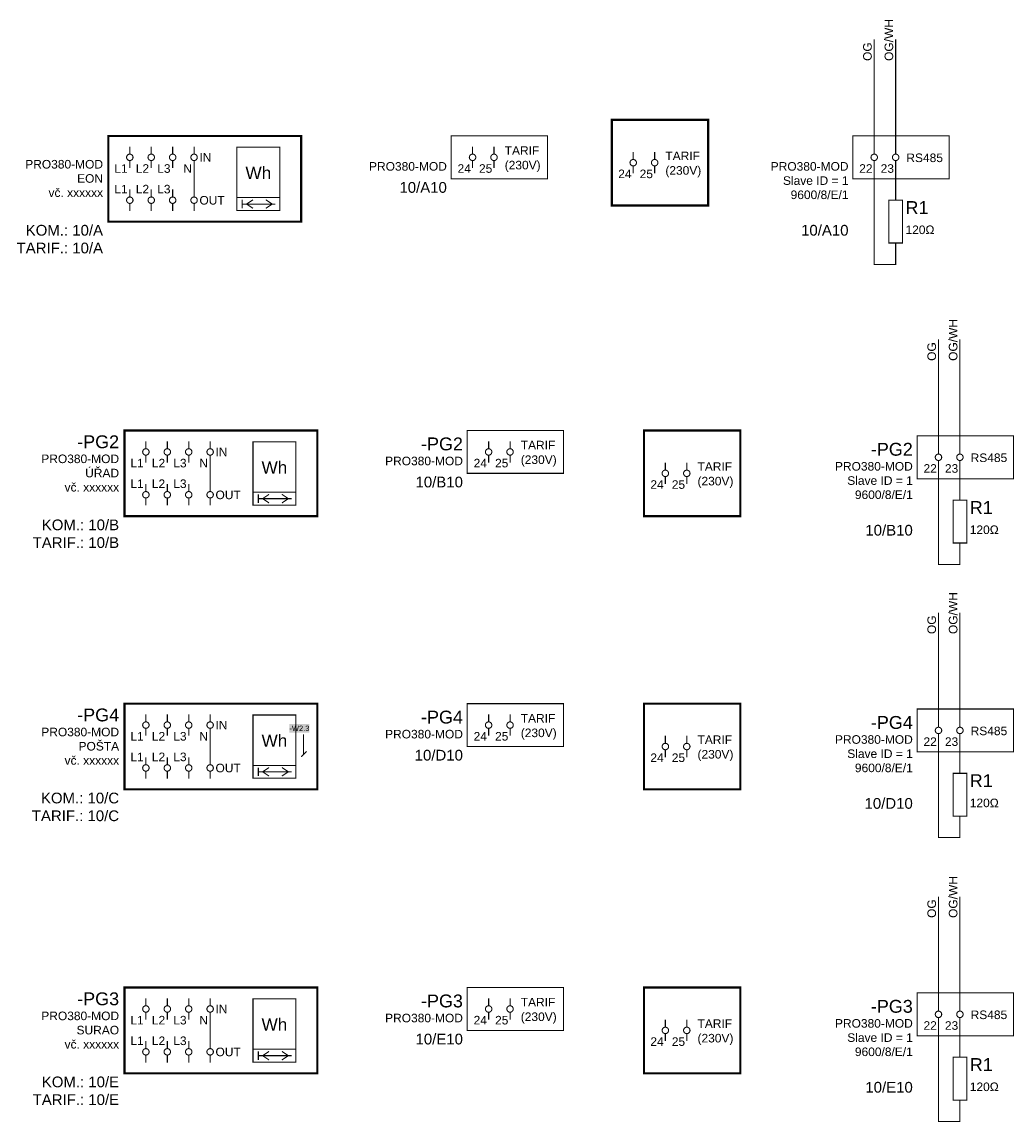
# Model space of a CAD drawing. Extents: x -12025 to 67388, y -49512 to 1533.
# Tile 4 of 4: x 44233 to 67388, y -24138 to 1533. Entities that reach past the tile are written whole.
import ezdxf
from ezdxf.enums import TextEntityAlignment as Align

# ---------------------------------------------------------------- set-up
doc = ezdxf.new("R2010")
doc.units = 0
doc.header["$MEASUREMENT"] = 0
doc.linetypes.add('vodič', pattern=[0])
doc.layers.add('0 (Pozadí)', color=254, linetype='Continuous')
doc.layers.add('Zakladni', color=7, linetype='Continuous')
doc.styles.add('Arial', font='txt')
doc.styles.add('Arial_B', font='txt')

# ---------------------------------------------------------------- blocks, each defined once
blk = doc.blocks.new('PRO380-MOD')
at = {"color": 7, "linetype": 'vodič', "const_width": 50}
blk.add_lwpolyline([(0, -2000), (4500, -2000), (4500, 0), (0, 0)], close=True, dxfattribs=at)
at = {"color": 7, "linetype": 'Continuous', "const_width": 25}
for points in [[(500, -250), (500, -425)], [(1000, -250), (1000, -425)], [(1500, -250), (1500, -425)], [(2000, -250), (2000, -425)], [(500, -575), (500, -750)], [(1000, -575), (1000, -750)], [(1500, -575), (1500, -750)], [(2000, -575), (2000, -750)], [(2000, -1250), (2000, -750)], [(500, -1250), (500, -1425)], [(1000, -1250), (1000, -1425)], [(1500, -1250), (1500, -1425)], [(2000, -1250), (2000, -1425)], [(3125, -1690), (3125, -1490)], [(3225, -1590), (3375, -1490)], [(3825, -1590), (3675, -1490)], [(500, -1575), (500, -1750)], [(1000, -1575), (1000, -1750)], [(1500, -1575), (1500, -1750)], [(2000, -1575), (2000, -1750)], [(3125, -1590), (3900, -1590)], [(3375, -1690), (3225, -1590)], [(3675, -1690), (3825, -1590)]]:
    blk.add_lwpolyline(points, dxfattribs=at)
for points in [[(3000, -1440), (4000, -1440), (4000, -265), (3000, -265)], [(3000, -1740), (4000, -1740), (4000, -1440), (3000, -1440)]]:
    blk.add_lwpolyline(points, close=True, dxfattribs=at)
for points in [[(500, -425, 0.414214), (425, -500)], [(425, -500, 0.414214), (500, -575)], [(575, -500, 0.414214), (500, -425)], [(500, -575, 0.414214), (575, -500)], [(1000, -425, 0.414214), (925, -500)], [(925, -500, 0.414214), (1000, -575)], [(1075, -500, 0.414214), (1000, -425)], [(1000, -575, 0.414214), (1075, -500)], [(1500, -425, 0.414214), (1425, -500)], [(1425, -500, 0.414214), (1500, -575)], [(1575, -500, 0.414214), (1500, -425)], [(1500, -575, 0.414214), (1575, -500)], [(2000, -425, 0.414214), (1925, -500)], [(1925, -500, 0.414214), (2000, -575)], [(2075, -500, 0.414214), (2000, -425)], [(2000, -575, 0.414214), (2075, -500)], [(500, -1425, 0.414214), (425, -1500)], [(425, -1500, 0.414214), (500, -1575)], [(575, -1500, 0.414214), (500, -1425)], [(500, -1575, 0.414214), (575, -1500)], [(1000, -1425, 0.414214), (925, -1500)], [(925, -1500, 0.414214), (1000, -1575)], [(1075, -1500, 0.414214), (1000, -1425)], [(1000, -1575, 0.414214), (1075, -1500)], [(1500, -1425, 0.414214), (1425, -1500)], [(1425, -1500, 0.414214), (1500, -1575)], [(1575, -1500, 0.414214), (1500, -1425)], [(1500, -1575, 0.414214), (1575, -1500)], [(2000, -1425, 0.414214), (1925, -1500)], [(1925, -1500, 0.414214), (2000, -1575)], [(2075, -1500, 0.414214), (2000, -1425)], [(2000, -1575, 0.414214), (2075, -1500)]]:
    blk.add_lwpolyline(points, format="xyb", dxfattribs=at)
at = {"color": 7, "linetype": 'Continuous', "style": 'Arial'}
for s, height, p in [('IN', 200, (2125, -602)), ('Wh', 286.5, (3200, -1007)), ('OUT', 200, (2125, -1602))]:
    blk.add_text(s, height=height, dxfattribs=at).set_placement(p)
for s, p in [('PRO380-MOD', (-125, -761)), ('L1', (450, -861)), ('L2', (950, -861)), ('L3', (1450, -861)), ('N', (1950, -861)), ('EON', (-125, -1093)), ('vč. xxxxxx', (-125, -1424)), ('L1', (450, -1342)), ('L2', (950, -1342)), ('L3', (1450, -1342))]:
    blk.add_text(s, height=200, dxfattribs=at).set_placement(p, align=Align.RIGHT)
at = {"color": 1, "linetype": 'Continuous', "style": 'Arial'}
for s, p in [('KOM.: 10/A', (-125, -2327)), ('TARIF.: 10/A', (-125, -2741))]:
    blk.add_text(s, height=250, dxfattribs=at).set_placement(p, align=Align.RIGHT)
blk = doc.blocks.new('Komunikační svorky')
at = {"color": 7, "linetype": 'vodič', "const_width": 25}
blk.add_lwpolyline([(-500, -1250), (1750, -1250), (1750, -250), (-500, -250)], close=True, dxfattribs=at)
at = {"color": 7, "linetype": 'Continuous', "const_width": 25}
for points in [[(0, -500), (0, -675)], [(500, -500), (500, -675)], [(0, -825), (0, -1000)], [(500, -825), (500, -1000)]]:
    blk.add_lwpolyline(points, dxfattribs=at)
for points in [[(0, -675, 0.414214), (-75, -750)], [(-75, -750, 0.414214), (0, -825)], [(0, -825, 0.414214), (75, -750)], [(75, -750, 0.414214), (0, -675)], [(500, -675, 0.414214), (425, -750)], [(425, -750, 0.414214), (500, -825)], [(575, -750, 0.414214), (500, -675)], [(500, -825, 0.414214), (575, -750)]]:
    blk.add_lwpolyline(points, format="xyb", dxfattribs=at)
at = {"color": 7, "linetype": 'Continuous', "style": 'Arial'}
for s, p in [('RS485', (750, -861)), ('22', (-350, -1111)), ('23', (150, -1111))]:
    blk.add_text(s, height=200, dxfattribs=at).set_placement(p)
for s, p in [('PRO380-MOD', (-600, -1061)), ('Slave ID = 1', (-600, -1393)), ('9600/8/E/1', (-600, -1724))]:
    blk.add_text(s, height=200, dxfattribs=at).set_placement(p, align=Align.RIGHT)
at = {"color": 1, "linetype": 'Continuous', "style": 'Arial'}
blk.add_text('10/A10', height=250, dxfattribs=at).set_placement((-600, -2577), align=Align.RIGHT)
blk = doc.blocks.new('R1')
at = {"color": 7, "linetype": 'Continuous', "const_width": 25}
for points in [[(0, 500), (0, 700)], [(0, -500), (0, -700)]]:
    blk.add_lwpolyline(points, dxfattribs=at)
blk.add_lwpolyline([(160, 500), (-160, 500), (-160, -500), (160, -500)], close=True, dxfattribs=at)
at = {"color": 7, "linetype": 'Continuous', "style": 'Arial'}
for s, height, p in [('R1', 300, (230, 178)), ('120Ω', 200, (230, -291))]:
    blk.add_text(s, height=height, dxfattribs=at).set_placement(p)
blk = doc.blocks.new('Komunikační svorky (1)')
at = {"color": 7, "linetype": 'vodič', "const_width": 25}
blk.add_lwpolyline([(-500, -1250), (1750, -1250), (1750, -250), (-500, -250)], close=True, dxfattribs=at)
at = {"color": 7, "linetype": 'Continuous', "const_width": 25}
for points in [[(0, -500), (0, -675)], [(500, -500), (500, -675)], [(0, -825), (0, -1000)], [(500, -825), (500, -1000)]]:
    blk.add_lwpolyline(points, dxfattribs=at)
for points in [[(0, -675, 0.414214), (-75, -750)], [(-75, -750, 0.414214), (0, -825)], [(0, -825, 0.414214), (75, -750)], [(75, -750, 0.414214), (0, -675)], [(500, -675, 0.414214), (425, -750)], [(425, -750, 0.414214), (500, -825)], [(575, -750, 0.414214), (500, -675)], [(500, -825, 0.414214), (575, -750)]]:
    blk.add_lwpolyline(points, format="xyb", dxfattribs=at)
at = {"color": 7, "linetype": 'Continuous', "style": 'Arial'}
for s, p in [('TARIF', (750, -691)), ('24', (-350, -1111)), ('25', (150, -1111)), ('(230V)', (750, -1031))]:
    blk.add_text(s, height=200, dxfattribs=at).set_placement(p)
blk.add_text('PRO380-MOD', height=200, dxfattribs=at).set_placement((-600, -1061), align=Align.RIGHT)
at = {"color": 1, "linetype": 'Continuous', "style": 'Arial'}
blk.add_text('10/A10', height=250, dxfattribs=at).set_placement((-600, -1577), align=Align.RIGHT)
blk = doc.blocks.new('(3)')
at = {"color": 7, "linetype": 'vodič', "const_width": 50}
blk.add_lwpolyline([(0, -2000), (2250, -2000), (2250, 0), (0, 0)], close=True, dxfattribs=at)
at = {"color": 7, "linetype": 'Continuous', "const_width": 25}
for points in [[(500, -750), (500, -925)], [(1000, -750), (1000, -925)], [(500, -1075), (500, -1250)], [(1000, -1075), (1000, -1250)]]:
    blk.add_lwpolyline(points, dxfattribs=at)
for points in [[(500, -925, 0.414214), (425, -1000)], [(425, -1000, 0.414214), (500, -1075)], [(575, -1000, 0.414214), (500, -925)], [(500, -1075, 0.414214), (575, -1000)], [(1000, -925, 0.414214), (925, -1000)], [(925, -1000, 0.414214), (1000, -1075)], [(1075, -1000, 0.414214), (1000, -925)], [(1000, -1075, 0.414214), (1075, -1000)]]:
    blk.add_lwpolyline(points, format="xyb", dxfattribs=at)
at = {"color": 7, "linetype": 'Continuous', "style": 'Arial'}
for s, p in [('TARIF', (1250, -941)), ('24', (150, -1361)), ('25', (650, -1361)), ('(230V)', (1250, -1281))]:
    blk.add_text(s, height=200, dxfattribs=at).set_placement(p)
blk = doc.blocks.new('PRO380-MOD (1)')
at = {"color": 7, "linetype": 'vodič', "const_width": 50}
blk.add_lwpolyline([(0, -2000), (4500, -2000), (4500, 0), (0, 0)], close=True, dxfattribs=at)
at = {"color": 7, "linetype": 'Continuous', "const_width": 25}
for points in [[(500, -250), (500, -425)], [(1000, -250), (1000, -425)], [(1500, -250), (1500, -425)], [(2000, -250), (2000, -425)], [(500, -575), (500, -750)], [(1000, -575), (1000, -750)], [(1500, -575), (1500, -750)], [(2000, -575), (2000, -750)], [(2000, -1250), (2000, -750)], [(500, -1250), (500, -1425)], [(1000, -1250), (1000, -1425)], [(1500, -1250), (1500, -1425)], [(2000, -1250), (2000, -1425)], [(3125, -1690), (3125, -1490)], [(3225, -1590), (3375, -1490)], [(3825, -1590), (3675, -1490)], [(500, -1575), (500, -1750)], [(1000, -1575), (1000, -1750)], [(1500, -1575), (1500, -1750)], [(2000, -1575), (2000, -1750)], [(3125, -1590), (3900, -1590)], [(3375, -1690), (3225, -1590)], [(3675, -1690), (3825, -1590)]]:
    blk.add_lwpolyline(points, dxfattribs=at)
for points in [[(3000, -1440), (4000, -1440), (4000, -265), (3000, -265)], [(3000, -1740), (4000, -1740), (4000, -1440), (3000, -1440)]]:
    blk.add_lwpolyline(points, close=True, dxfattribs=at)
for points in [[(500, -425, 0.414214), (425, -500)], [(425, -500, 0.414214), (500, -575)], [(575, -500, 0.414214), (500, -425)], [(500, -575, 0.414214), (575, -500)], [(1000, -425, 0.414214), (925, -500)], [(925, -500, 0.414214), (1000, -575)], [(1075, -500, 0.414214), (1000, -425)], [(1000, -575, 0.414214), (1075, -500)], [(1500, -425, 0.414214), (1425, -500)], [(1425, -500, 0.414214), (1500, -575)], [(1575, -500, 0.414214), (1500, -425)], [(1500, -575, 0.414214), (1575, -500)], [(2000, -425, 0.414214), (1925, -500)], [(1925, -500, 0.414214), (2000, -575)], [(2075, -500, 0.414214), (2000, -425)], [(2000, -575, 0.414214), (2075, -500)], [(500, -1425, 0.414214), (425, -1500)], [(425, -1500, 0.414214), (500, -1575)], [(575, -1500, 0.414214), (500, -1425)], [(500, -1575, 0.414214), (575, -1500)], [(1000, -1425, 0.414214), (925, -1500)], [(925, -1500, 0.414214), (1000, -1575)], [(1075, -1500, 0.414214), (1000, -1425)], [(1000, -1575, 0.414214), (1075, -1500)], [(1500, -1425, 0.414214), (1425, -1500)], [(1425, -1500, 0.414214), (1500, -1575)], [(1575, -1500, 0.414214), (1500, -1425)], [(1500, -1575, 0.414214), (1575, -1500)], [(2000, -1425, 0.414214), (1925, -1500)], [(1925, -1500, 0.414214), (2000, -1575)], [(2075, -1500, 0.414214), (2000, -1425)], [(2000, -1575, 0.414214), (2075, -1500)]]:
    blk.add_lwpolyline(points, format="xyb", dxfattribs=at)
at = {"color": 7, "linetype": 'Continuous', "style": 'Arial'}
for s, height, p in [('-PG2', 300, (-125, -413)), ('PRO380-MOD', 200, (-125, -761)), ('L1', 200, (450, -861)), ('L2', 200, (950, -861)), ('L3', 200, (1450, -861)), ('N', 200, (1950, -861)), ('ÚŘAD', 200, (-125, -1093)), ('vč. xxxxxx', 200, (-125, -1424)), ('L1', 200, (450, -1342)), ('L2', 200, (950, -1342)), ('L3', 200, (1450, -1342))]:
    blk.add_text(s, height=height, dxfattribs=at).set_placement(p, align=Align.RIGHT)
for s, height, p in [('IN', 200, (2125, -602)), ('Wh', 286.5, (3200, -1007)), ('OUT', 200, (2125, -1602))]:
    blk.add_text(s, height=height, dxfattribs=at).set_placement(p)
at = {"color": 1, "linetype": 'Continuous', "style": 'Arial'}
for s, p in [('KOM.: 10/B', (-125, -2327)), ('TARIF.: 10/B', (-125, -2741))]:
    blk.add_text(s, height=250, dxfattribs=at).set_placement(p, align=Align.RIGHT)
blk = doc.blocks.new('Komunikační svorky (2)')
at = {"color": 7, "linetype": 'vodič', "const_width": 25}
blk.add_lwpolyline([(-500, -1250), (1750, -1250), (1750, -250), (-500, -250)], close=True, dxfattribs=at)
at = {"color": 7, "linetype": 'Continuous', "const_width": 25}
for points in [[(0, -500), (0, -675)], [(500, -500), (500, -675)], [(0, -825), (0, -1000)], [(500, -825), (500, -1000)]]:
    blk.add_lwpolyline(points, dxfattribs=at)
for points in [[(0, -675, 0.414214), (-75, -750)], [(-75, -750, 0.414214), (0, -825)], [(0, -825, 0.414214), (75, -750)], [(75, -750, 0.414214), (0, -675)], [(500, -675, 0.414214), (425, -750)], [(425, -750, 0.414214), (500, -825)], [(575, -750, 0.414214), (500, -675)], [(500, -825, 0.414214), (575, -750)]]:
    blk.add_lwpolyline(points, format="xyb", dxfattribs=at)
at = {"color": 7, "linetype": 'Continuous', "style": 'Arial'}
for s, height, p in [('-PG2', 300, (-600, -713)), ('PRO380-MOD', 200, (-600, -1061)), ('Slave ID = 1', 200, (-600, -1393)), ('9600/8/E/1', 200, (-600, -1724))]:
    blk.add_text(s, height=height, dxfattribs=at).set_placement(p, align=Align.RIGHT)
for s, p in [('RS485', (750, -861)), ('22', (-350, -1111)), ('23', (150, -1111))]:
    blk.add_text(s, height=200, dxfattribs=at).set_placement(p)
at = {"color": 1, "linetype": 'Continuous', "style": 'Arial'}
blk.add_text('10/B10', height=250, dxfattribs=at).set_placement((-600, -2577), align=Align.RIGHT)
blk = doc.blocks.new('Komunikační svorky (3)')
at = {"color": 7, "linetype": 'vodič', "const_width": 25}
blk.add_lwpolyline([(-500, -1250), (1750, -1250), (1750, -250), (-500, -250)], close=True, dxfattribs=at)
at = {"color": 7, "linetype": 'Continuous', "const_width": 25}
for points in [[(0, -500), (0, -675)], [(500, -500), (500, -675)], [(0, -825), (0, -1000)], [(500, -825), (500, -1000)]]:
    blk.add_lwpolyline(points, dxfattribs=at)
for points in [[(0, -675, 0.414214), (-75, -750)], [(-75, -750, 0.414214), (0, -825)], [(0, -825, 0.414214), (75, -750)], [(75, -750, 0.414214), (0, -675)], [(500, -675, 0.414214), (425, -750)], [(425, -750, 0.414214), (500, -825)], [(575, -750, 0.414214), (500, -675)], [(500, -825, 0.414214), (575, -750)]]:
    blk.add_lwpolyline(points, format="xyb", dxfattribs=at)
at = {"color": 7, "linetype": 'Continuous', "style": 'Arial'}
for s, height, p in [('-PG2', 300, (-600, -713)), ('PRO380-MOD', 200, (-600, -1061))]:
    blk.add_text(s, height=height, dxfattribs=at).set_placement(p, align=Align.RIGHT)
for s, p in [('TARIF', (750, -691)), ('24', (-350, -1111)), ('25', (150, -1111)), ('(230V)', (750, -1031))]:
    blk.add_text(s, height=200, dxfattribs=at).set_placement(p)
at = {"color": 1, "linetype": 'Continuous', "style": 'Arial'}
blk.add_text('10/B10', height=250, dxfattribs=at).set_placement((-600, -1577), align=Align.RIGHT)
blk = doc.blocks.new('(4)')
at = {"color": 7, "linetype": 'vodič', "const_width": 50}
blk.add_lwpolyline([(0, -2000), (2250, -2000), (2250, 0), (0, 0)], close=True, dxfattribs=at)
at = {"color": 7, "linetype": 'Continuous', "const_width": 25}
for points in [[(500, -750), (500, -925)], [(1000, -750), (1000, -925)], [(500, -1075), (500, -1250)], [(1000, -1075), (1000, -1250)]]:
    blk.add_lwpolyline(points, dxfattribs=at)
for points in [[(500, -925, 0.414214), (425, -1000)], [(425, -1000, 0.414214), (500, -1075)], [(575, -1000, 0.414214), (500, -925)], [(500, -1075, 0.414214), (575, -1000)], [(1000, -925, 0.414214), (925, -1000)], [(925, -1000, 0.414214), (1000, -1075)], [(1075, -1000, 0.414214), (1000, -925)], [(1000, -1075, 0.414214), (1075, -1000)]]:
    blk.add_lwpolyline(points, format="xyb", dxfattribs=at)
at = {"color": 7, "linetype": 'Continuous', "style": 'Arial'}
for s, p in [('TARIF', (1250, -941)), ('24', (150, -1361)), ('25', (650, -1361)), ('(230V)', (1250, -1281))]:
    blk.add_text(s, height=200, dxfattribs=at).set_placement(p)
blk = doc.blocks.new('PRO380-MOD (2)')
at = {"color": 7, "linetype": 'vodič', "const_width": 50}
blk.add_lwpolyline([(0, -2000), (4500, -2000), (4500, 0), (0, 0)], close=True, dxfattribs=at)
at = {"color": 7, "linetype": 'Continuous', "const_width": 25}
for points in [[(500, -250), (500, -425)], [(1000, -250), (1000, -425)], [(1500, -250), (1500, -425)], [(2000, -250), (2000, -425)], [(500, -575), (500, -750)], [(1000, -575), (1000, -750)], [(1500, -575), (1500, -750)], [(2000, -575), (2000, -750)], [(2000, -1250), (2000, -750)], [(500, -1250), (500, -1425)], [(1000, -1250), (1000, -1425)], [(1500, -1250), (1500, -1425)], [(2000, -1250), (2000, -1425)], [(3125, -1690), (3125, -1490)], [(3225, -1590), (3375, -1490)], [(3825, -1590), (3675, -1490)], [(500, -1575), (500, -1750)], [(1000, -1575), (1000, -1750)], [(1500, -1575), (1500, -1750)], [(2000, -1575), (2000, -1750)], [(3125, -1590), (3900, -1590)], [(3375, -1690), (3225, -1590)], [(3675, -1690), (3825, -1590)]]:
    blk.add_lwpolyline(points, dxfattribs=at)
for points in [[(3000, -1440), (4000, -1440), (4000, -265), (3000, -265)], [(3000, -1740), (4000, -1740), (4000, -1440), (3000, -1440)]]:
    blk.add_lwpolyline(points, close=True, dxfattribs=at)
for points in [[(500, -425, 0.414214), (425, -500)], [(425, -500, 0.414214), (500, -575)], [(575, -500, 0.414214), (500, -425)], [(500, -575, 0.414214), (575, -500)], [(1000, -425, 0.414214), (925, -500)], [(925, -500, 0.414214), (1000, -575)], [(1075, -500, 0.414214), (1000, -425)], [(1000, -575, 0.414214), (1075, -500)], [(1500, -425, 0.414214), (1425, -500)], [(1425, -500, 0.414214), (1500, -575)], [(1575, -500, 0.414214), (1500, -425)], [(1500, -575, 0.414214), (1575, -500)], [(2000, -425, 0.414214), (1925, -500)], [(1925, -500, 0.414214), (2000, -575)], [(2075, -500, 0.414214), (2000, -425)], [(2000, -575, 0.414214), (2075, -500)], [(500, -1425, 0.414214), (425, -1500)], [(425, -1500, 0.414214), (500, -1575)], [(575, -1500, 0.414214), (500, -1425)], [(500, -1575, 0.414214), (575, -1500)], [(1000, -1425, 0.414214), (925, -1500)], [(925, -1500, 0.414214), (1000, -1575)], [(1075, -1500, 0.414214), (1000, -1425)], [(1000, -1575, 0.414214), (1075, -1500)], [(1500, -1425, 0.414214), (1425, -1500)], [(1425, -1500, 0.414214), (1500, -1575)], [(1575, -1500, 0.414214), (1500, -1425)], [(1500, -1575, 0.414214), (1575, -1500)], [(2000, -1425, 0.414214), (1925, -1500)], [(1925, -1500, 0.414214), (2000, -1575)], [(2075, -1500, 0.414214), (2000, -1425)], [(2000, -1575, 0.414214), (2075, -1500)]]:
    blk.add_lwpolyline(points, format="xyb", dxfattribs=at)
at = {"color": 7, "linetype": 'Continuous', "style": 'Arial'}
for s, height, p in [('-PG4', 300, (-125, -413)), ('PRO380-MOD', 200, (-125, -761)), ('L1', 200, (450, -861)), ('L2', 200, (950, -861)), ('L3', 200, (1450, -861)), ('N', 200, (1950, -861)), ('POŠTA', 200, (-125, -1093)), ('vč. xxxxxx', 200, (-125, -1424)), ('L1', 200, (450, -1342)), ('L2', 200, (950, -1342)), ('L3', 200, (1450, -1342))]:
    blk.add_text(s, height=height, dxfattribs=at).set_placement(p, align=Align.RIGHT)
for s, height, p in [('IN', 200, (2125, -602)), ('Wh', 286.5, (3200, -1007)), ('OUT', 200, (2125, -1602))]:
    blk.add_text(s, height=height, dxfattribs=at).set_placement(p)
at = {"color": 1, "linetype": 'Continuous', "style": 'Arial'}
for s, p in [('KOM.: 10/C', (-125, -2327)), ('TARIF.: 10/C', (-125, -2741))]:
    blk.add_text(s, height=250, dxfattribs=at).set_placement(p, align=Align.RIGHT)
blk = doc.blocks.new('Komunikační svorky (4)')
at = {"color": 7, "linetype": 'vodič', "const_width": 25}
blk.add_lwpolyline([(-500, -1250), (1750, -1250), (1750, -250), (-500, -250)], close=True, dxfattribs=at)
at = {"color": 7, "linetype": 'Continuous', "const_width": 25}
for points in [[(0, -500), (0, -675)], [(500, -500), (500, -675)], [(0, -825), (0, -1000)], [(500, -825), (500, -1000)]]:
    blk.add_lwpolyline(points, dxfattribs=at)
for points in [[(0, -675, 0.414214), (-75, -750)], [(-75, -750, 0.414214), (0, -825)], [(0, -825, 0.414214), (75, -750)], [(75, -750, 0.414214), (0, -675)], [(500, -675, 0.414214), (425, -750)], [(425, -750, 0.414214), (500, -825)], [(575, -750, 0.414214), (500, -675)], [(500, -825, 0.414214), (575, -750)]]:
    blk.add_lwpolyline(points, format="xyb", dxfattribs=at)
at = {"color": 7, "linetype": 'Continuous', "style": 'Arial'}
for s, height, p in [('-PG4', 300, (-600, -713)), ('PRO380-MOD', 200, (-600, -1061)), ('Slave ID = 1', 200, (-600, -1393)), ('9600/8/E/1', 200, (-600, -1724))]:
    blk.add_text(s, height=height, dxfattribs=at).set_placement(p, align=Align.RIGHT)
for s, p in [('RS485', (750, -861)), ('22', (-350, -1111)), ('23', (150, -1111))]:
    blk.add_text(s, height=200, dxfattribs=at).set_placement(p)
at = {"color": 1, "linetype": 'Continuous', "style": 'Arial'}
blk.add_text('10/D10', height=250, dxfattribs=at).set_placement((-600, -2577), align=Align.RIGHT)
blk = doc.blocks.new('Komunikační svorky (5)')
at = {"color": 7, "linetype": 'vodič', "const_width": 25}
blk.add_lwpolyline([(-500, -1250), (1750, -1250), (1750, -250), (-500, -250)], close=True, dxfattribs=at)
at = {"color": 7, "linetype": 'Continuous', "const_width": 25}
for points in [[(0, -500), (0, -675)], [(500, -500), (500, -675)], [(0, -825), (0, -1000)], [(500, -825), (500, -1000)]]:
    blk.add_lwpolyline(points, dxfattribs=at)
for points in [[(0, -675, 0.414214), (-75, -750)], [(-75, -750, 0.414214), (0, -825)], [(0, -825, 0.414214), (75, -750)], [(75, -750, 0.414214), (0, -675)], [(500, -675, 0.414214), (425, -750)], [(425, -750, 0.414214), (500, -825)], [(575, -750, 0.414214), (500, -675)], [(500, -825, 0.414214), (575, -750)]]:
    blk.add_lwpolyline(points, format="xyb", dxfattribs=at)
at = {"color": 7, "linetype": 'Continuous', "style": 'Arial'}
for s, height, p in [('-PG4', 300, (-600, -713)), ('PRO380-MOD', 200, (-600, -1061))]:
    blk.add_text(s, height=height, dxfattribs=at).set_placement(p, align=Align.RIGHT)
for s, p in [('TARIF', (750, -691)), ('24', (-350, -1111)), ('25', (150, -1111)), ('(230V)', (750, -1031))]:
    blk.add_text(s, height=200, dxfattribs=at).set_placement(p)
at = {"color": 1, "linetype": 'Continuous', "style": 'Arial'}
blk.add_text('10/D10', height=250, dxfattribs=at).set_placement((-600, -1577), align=Align.RIGHT)
blk = doc.blocks.new('(5)')
at = {"color": 7, "linetype": 'vodič', "const_width": 50}
blk.add_lwpolyline([(0, -2000), (2250, -2000), (2250, 0), (0, 0)], close=True, dxfattribs=at)
at = {"color": 7, "linetype": 'Continuous', "const_width": 25}
for points in [[(500, -750), (500, -925)], [(1000, -750), (1000, -925)], [(500, -1075), (500, -1250)], [(1000, -1075), (1000, -1250)]]:
    blk.add_lwpolyline(points, dxfattribs=at)
for points in [[(500, -925, 0.414214), (425, -1000)], [(425, -1000, 0.414214), (500, -1075)], [(575, -1000, 0.414214), (500, -925)], [(500, -1075, 0.414214), (575, -1000)], [(1000, -925, 0.414214), (925, -1000)], [(925, -1000, 0.414214), (1000, -1075)], [(1075, -1000, 0.414214), (1000, -925)], [(1000, -1075, 0.414214), (1075, -1000)]]:
    blk.add_lwpolyline(points, format="xyb", dxfattribs=at)
at = {"color": 7, "linetype": 'Continuous', "style": 'Arial'}
for s, p in [('TARIF', (1250, -941)), ('24', (150, -1361)), ('25', (650, -1361)), ('(230V)', (1250, -1281))]:
    blk.add_text(s, height=200, dxfattribs=at).set_placement(p)
blk = doc.blocks.new('PRO380-MOD (3)')
at = {"color": 7, "linetype": 'vodič', "const_width": 50}
blk.add_lwpolyline([(0, -2000), (4500, -2000), (4500, 0), (0, 0)], close=True, dxfattribs=at)
at = {"color": 7, "linetype": 'Continuous', "const_width": 25}
for points in [[(500, -250), (500, -425)], [(1000, -250), (1000, -425)], [(1500, -250), (1500, -425)], [(2000, -250), (2000, -425)], [(500, -575), (500, -750)], [(1000, -575), (1000, -750)], [(1500, -575), (1500, -750)], [(2000, -575), (2000, -750)], [(2000, -1250), (2000, -750)], [(500, -1250), (500, -1425)], [(1000, -1250), (1000, -1425)], [(1500, -1250), (1500, -1425)], [(2000, -1250), (2000, -1425)], [(3125, -1690), (3125, -1490)], [(3225, -1590), (3375, -1490)], [(3825, -1590), (3675, -1490)], [(500, -1575), (500, -1750)], [(1000, -1575), (1000, -1750)], [(1500, -1575), (1500, -1750)], [(2000, -1575), (2000, -1750)], [(3125, -1590), (3900, -1590)], [(3375, -1690), (3225, -1590)], [(3675, -1690), (3825, -1590)]]:
    blk.add_lwpolyline(points, dxfattribs=at)
for points in [[(3000, -1440), (4000, -1440), (4000, -265), (3000, -265)], [(3000, -1740), (4000, -1740), (4000, -1440), (3000, -1440)]]:
    blk.add_lwpolyline(points, close=True, dxfattribs=at)
for points in [[(500, -425, 0.414214), (425, -500)], [(425, -500, 0.414214), (500, -575)], [(575, -500, 0.414214), (500, -425)], [(500, -575, 0.414214), (575, -500)], [(1000, -425, 0.414214), (925, -500)], [(925, -500, 0.414214), (1000, -575)], [(1075, -500, 0.414214), (1000, -425)], [(1000, -575, 0.414214), (1075, -500)], [(1500, -425, 0.414214), (1425, -500)], [(1425, -500, 0.414214), (1500, -575)], [(1575, -500, 0.414214), (1500, -425)], [(1500, -575, 0.414214), (1575, -500)], [(2000, -425, 0.414214), (1925, -500)], [(1925, -500, 0.414214), (2000, -575)], [(2075, -500, 0.414214), (2000, -425)], [(2000, -575, 0.414214), (2075, -500)], [(500, -1425, 0.414214), (425, -1500)], [(425, -1500, 0.414214), (500, -1575)], [(575, -1500, 0.414214), (500, -1425)], [(500, -1575, 0.414214), (575, -1500)], [(1000, -1425, 0.414214), (925, -1500)], [(925, -1500, 0.414214), (1000, -1575)], [(1075, -1500, 0.414214), (1000, -1425)], [(1000, -1575, 0.414214), (1075, -1500)], [(1500, -1425, 0.414214), (1425, -1500)], [(1425, -1500, 0.414214), (1500, -1575)], [(1575, -1500, 0.414214), (1500, -1425)], [(1500, -1575, 0.414214), (1575, -1500)], [(2000, -1425, 0.414214), (1925, -1500)], [(1925, -1500, 0.414214), (2000, -1575)], [(2075, -1500, 0.414214), (2000, -1425)], [(2000, -1575, 0.414214), (2075, -1500)]]:
    blk.add_lwpolyline(points, format="xyb", dxfattribs=at)
at = {"color": 7, "linetype": 'Continuous', "style": 'Arial'}
for s, height, p in [('-PG3', 300, (-125, -413)), ('PRO380-MOD', 200, (-125, -761)), ('L1', 200, (450, -861)), ('L2', 200, (950, -861)), ('L3', 200, (1450, -861)), ('N', 200, (1950, -861)), ('SURAO', 200, (-125, -1093)), ('vč. xxxxxx', 200, (-125, -1424)), ('L1', 200, (450, -1342)), ('L2', 200, (950, -1342)), ('L3', 200, (1450, -1342))]:
    blk.add_text(s, height=height, dxfattribs=at).set_placement(p, align=Align.RIGHT)
for s, height, p in [('IN', 200, (2125, -602)), ('Wh', 286.5, (3200, -1007)), ('OUT', 200, (2125, -1602))]:
    blk.add_text(s, height=height, dxfattribs=at).set_placement(p)
at = {"color": 1, "linetype": 'Continuous', "style": 'Arial'}
for s, p in [('KOM.: 10/E', (-125, -2327)), ('TARIF.: 10/E', (-125, -2741))]:
    blk.add_text(s, height=250, dxfattribs=at).set_placement(p, align=Align.RIGHT)
blk = doc.blocks.new('Komunikační svorky (6)')
at = {"color": 7, "linetype": 'vodič', "const_width": 25}
blk.add_lwpolyline([(-500, -1250), (1750, -1250), (1750, -250), (-500, -250)], close=True, dxfattribs=at)
at = {"color": 7, "linetype": 'Continuous', "const_width": 25}
for points in [[(0, -500), (0, -675)], [(500, -500), (500, -675)], [(0, -825), (0, -1000)], [(500, -825), (500, -1000)]]:
    blk.add_lwpolyline(points, dxfattribs=at)
for points in [[(0, -675, 0.414214), (-75, -750)], [(-75, -750, 0.414214), (0, -825)], [(0, -825, 0.414214), (75, -750)], [(75, -750, 0.414214), (0, -675)], [(500, -675, 0.414214), (425, -750)], [(425, -750, 0.414214), (500, -825)], [(575, -750, 0.414214), (500, -675)], [(500, -825, 0.414214), (575, -750)]]:
    blk.add_lwpolyline(points, format="xyb", dxfattribs=at)
at = {"color": 7, "linetype": 'Continuous', "style": 'Arial'}
for s, height, p in [('-PG3', 300, (-600, -713)), ('PRO380-MOD', 200, (-600, -1061)), ('Slave ID = 1', 200, (-600, -1393)), ('9600/8/E/1', 200, (-600, -1724))]:
    blk.add_text(s, height=height, dxfattribs=at).set_placement(p, align=Align.RIGHT)
for s, p in [('RS485', (750, -861)), ('22', (-350, -1111)), ('23', (150, -1111))]:
    blk.add_text(s, height=200, dxfattribs=at).set_placement(p)
at = {"color": 1, "linetype": 'Continuous', "style": 'Arial'}
blk.add_text('10/E10', height=250, dxfattribs=at).set_placement((-600, -2577), align=Align.RIGHT)
blk = doc.blocks.new('Komunikační svorky (7)')
at = {"color": 7, "linetype": 'vodič', "const_width": 25}
blk.add_lwpolyline([(-500, -1250), (1750, -1250), (1750, -250), (-500, -250)], close=True, dxfattribs=at)
at = {"color": 7, "linetype": 'Continuous', "const_width": 25}
for points in [[(0, -500), (0, -675)], [(500, -500), (500, -675)], [(0, -825), (0, -1000)], [(500, -825), (500, -1000)]]:
    blk.add_lwpolyline(points, dxfattribs=at)
for points in [[(0, -675, 0.414214), (-75, -750)], [(-75, -750, 0.414214), (0, -825)], [(0, -825, 0.414214), (75, -750)], [(75, -750, 0.414214), (0, -675)], [(500, -675, 0.414214), (425, -750)], [(425, -750, 0.414214), (500, -825)], [(575, -750, 0.414214), (500, -675)], [(500, -825, 0.414214), (575, -750)]]:
    blk.add_lwpolyline(points, format="xyb", dxfattribs=at)
at = {"color": 7, "linetype": 'Continuous', "style": 'Arial'}
for s, height, p in [('-PG3', 300, (-600, -713)), ('PRO380-MOD', 200, (-600, -1061))]:
    blk.add_text(s, height=height, dxfattribs=at).set_placement(p, align=Align.RIGHT)
for s, p in [('TARIF', (750, -691)), ('24', (-350, -1111)), ('25', (150, -1111)), ('(230V)', (750, -1031))]:
    blk.add_text(s, height=200, dxfattribs=at).set_placement(p)
at = {"color": 1, "linetype": 'Continuous', "style": 'Arial'}
blk.add_text('10/E10', height=250, dxfattribs=at).set_placement((-600, -1577), align=Align.RIGHT)
blk = doc.blocks.new('(27)')
at = {"color": 7, "linetype": 'Continuous', "const_width": 25}
for points in [[(55, -460), (55, 0)], [(0, -520), (125, -395)]]:
    blk.add_lwpolyline(points, dxfattribs=at)
at = {"layer": '0 (Pozadí)', "linetype": 'Continuous'}
blk.add_solid([(-275, 244), (190, 244), (-275, 40), (190, 40)], dxfattribs=at)
at = {"color": 7, "linetype": 'Continuous', "style": 'Arial_B'}
blk.add_text('-W2.3', height=125, dxfattribs=at).set_placement((-275, 80))

msp = doc.modelspace()

# ---------------------------------------------------------------- linework, layer by layer
at = {"layer": 'Zakladni', "color": 7, "linetype": 'Continuous', "const_width": 25}
for points in [[(64125, 1125), (64125, -1375)], [(64625, -1375), (64625, 1125)], [(64625, -3825), (64625, -4125), (64125, -4125), (64125, -1875)], [(64625, -2425), (64625, -1875)], [(65625, -5875), (65625, -8375)], [(66125, -8375), (66125, -5875)], [(66125, -10825), (66125, -11125), (65625, -11125), (65625, -8875)], [(66125, -9425), (66125, -8875)], [(65625, -12250), (65625, -14750)], [(66125, -14750), (66125, -12250)], [(66125, -17200), (66125, -17500), (65625, -17500), (65625, -15250)], [(66125, -15800), (66125, -15250)], [(65625, -18875), (65625, -21375)], [(66125, -21375), (66125, -18875)], [(66125, -23825), (66125, -24125), (65625, -24125), (65625, -21875)], [(66125, -22425), (66125, -21875)]]:
    msp.add_lwpolyline(points, dxfattribs=at)

# ---------------------------------------------------------------- block references
at = {"layer": 'Zakladni', "color": 7, "linetype": 'Continuous'}
for name, p in [('(3)', (58000, -750)), ('PRO380-MOD', (46250, -1125)), ('Komunikační svorky (1)', (54750, -875)), ('Komunikační svorky', (64125, -875)), ('R1', (64625, -3125)), ('PRO380-MOD (1)', (46625, -8000)), ('Komunikační svorky (3)', (55125, -7750)), ('(4)', (58750, -8000)), ('Komunikační svorky (2)', (65625, -7875)), ('R1', (66125, -10125)), ('PRO380-MOD (2)', (46625, -14375)), ('Komunikační svorky (5)', (55125, -14125)), ('(5)', (58750, -14375)), ('Komunikační svorky (4)', (65625, -14250)), ('(27)', (50751, -15093)), ('R1', (66125, -16500)), ('PRO380-MOD (3)', (46625, -21000)), ('Komunikační svorky (7)', (55125, -20750)), ('(5)', (58750, -21000)), ('Komunikační svorky (6)', (65625, -20875)), ('R1', (66125, -23125))]:
    msp.add_blockref(name, p, dxfattribs=at)

# ---------------------------------------------------------------- texts
at = {"layer": 'Zakladni', "color": 7, "linetype": 'Continuous', "style": 'Arial'}
for s, p in [('OG/WH', (64567, 625)), ('OG', (64067, 625)), ('OG/WH', (66067, -6375)), ('OG', (65567, -6375)), ('OG/WH', (66067, -12750)), ('OG', (65567, -12750)), ('OG/WH', (66067, -19375)), ('OG', (65567, -19375))]:
    msp.add_text(s, height=200, rotation=90, dxfattribs=at).set_placement(p)

doc.saveas('drawing.dxf')
